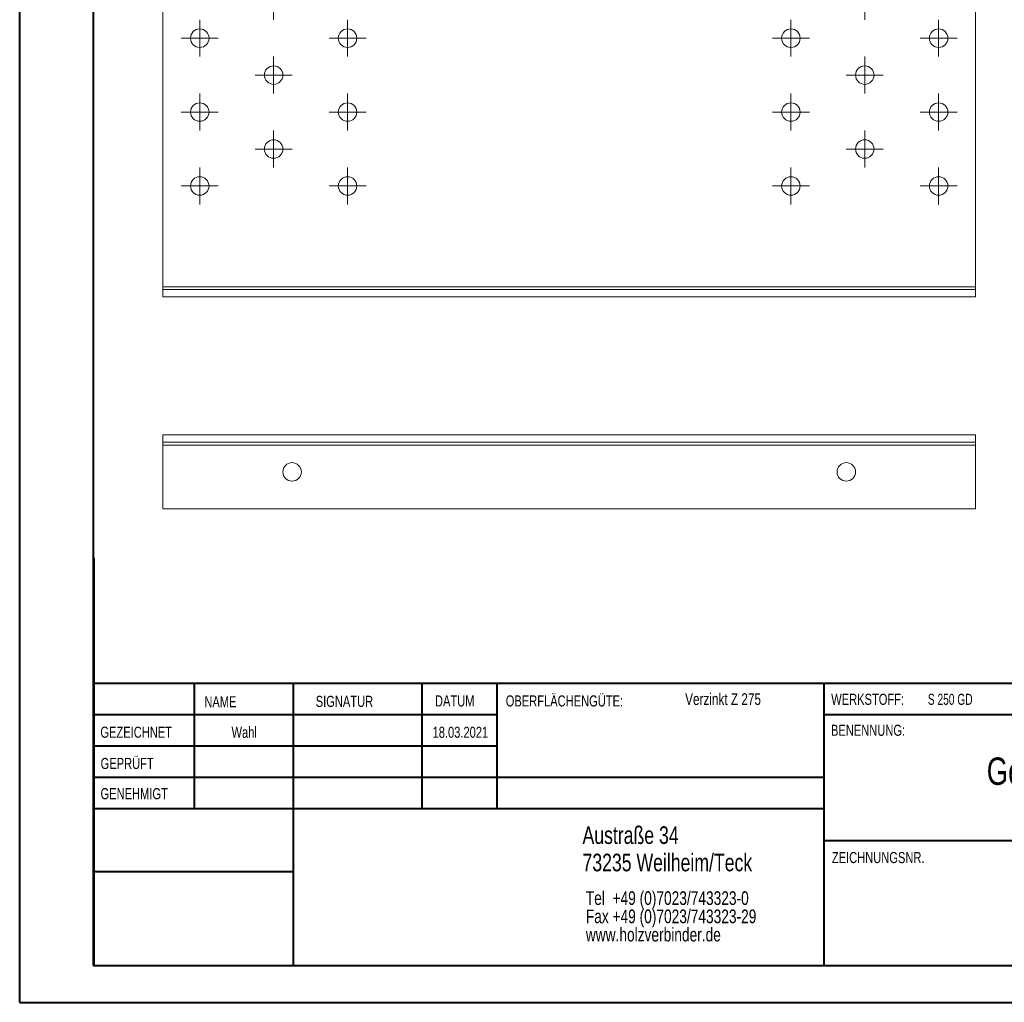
# Model space of a CAD drawing. Header units: millimetres. Extents: x 0 to 210, y 0 to 297.
# Tile 1 of 3: x 0 to 133, y 0 to 133. Entities that reach past the tile are written whole.
import ezdxf

# ---------------------------------------------------------------- set-up
doc = ezdxf.new("R2010")
doc.units = ezdxf.units.MM
doc.styles.add('SLDTEXTSTYLE0', font='TXT', dxfattribs={"width": 0.75})
doc.styles.add('SLDTEXTSTYLE3', font='TXT', dxfattribs={"width": 0.6875})
doc.styles.add('SLDTEXTSTYLE4', font='TXT', dxfattribs={"width": 0.680556})

# ---------------------------------------------------------------- blocks, each defined once
blk = doc.blocks.new('SW_NOTE_0')
at = {"color": 0, "linetype": 'Continuous', "lineweight": 0, "char_height": 1.8521, "attachment_point": 1, "style": 'SLDTEXTSTYLE0'}
for s, insert in [('Tel  +49 (0)7023/743323-0', (0, 2.39)), ('Fax +49 (0)7023/743323-29', (0, -0.08)), ('www.holzverbinder.de', (0, -2.55))]:
    blk.add_mtext(s, dxfattribs=dict(at, insert=insert))
blk = doc.blocks.new('SW_NOTE_1')
at = {"color": 0, "linetype": 'Continuous', "lineweight": 0, "char_height": 3.7042, "attachment_point": 2}
for s, insert, style in [('Gerbervebrinder Typ 3 (2-teilig)', (36.75, 4.77), 'SLDTEXTSTYLE0'), ('360 x 220 x 2,0 mm', (36.06, -0.16), 'SLDTEXTSTYLE4')]:
    blk.add_mtext(s, dxfattribs=dict(at, insert=insert, style=style))
blk = doc.blocks.new('SW_CENTERMARKSYMBOL_14')
at = {"color": 0, "linetype": 'Continuous', "lineweight": 0}
for p, q in [((0, 1.25), (0, 2.5)), ((-1.25, 0), (-2.5, 0)), ((0, 0), (-1.25, 0)), ((0, 0), (0, 1.25)), ((0, 0), (0, -1.25)), ((0, 0), (1.25, 0)), ((1.25, 0), (2.5, 0)), ((0, -1.25), (0, -2.5))]:
    blk.add_line(p, q, dxfattribs=at)
blk = doc.blocks.new('SW_CENTERMARKSYMBOL_15')
at = {"color": 0, "linetype": 'Continuous', "lineweight": 0}
for p, q in [((0, 1.25), (0, 2.5)), ((-1.25, 0), (-2.5, 0)), ((0, 0), (-1.25, 0)), ((0, 0), (0, 1.25)), ((0, 0), (0, -1.25)), ((0, 0), (1.25, 0)), ((1.25, 0), (2.5, 0)), ((0, -1.25), (0, -2.5))]:
    blk.add_line(p, q, dxfattribs=at)
blk = doc.blocks.new('SW_CENTERMARKSYMBOL_16')
at = {"color": 0, "linetype": 'Continuous', "lineweight": 0}
for p, q in [((0, 1.25), (0, 2.5)), ((-1.25, 0), (-2.5, 0)), ((0, 0), (-1.25, 0)), ((0, 0), (0, 1.25)), ((0, 0), (0, -1.25)), ((0, 0), (1.25, 0)), ((1.25, 0), (2.5, 0)), ((0, -1.25), (0, -2.5))]:
    blk.add_line(p, q, dxfattribs=at)
blk = doc.blocks.new('SW_CENTERMARKSYMBOL_31')
at = {"color": 0, "linetype": 'Continuous', "lineweight": 0}
for p, q in [((0, 1.25), (0, 2.5)), ((-1.25, 0), (-2.5, 0)), ((0, 0), (-1.25, 0)), ((0, 0), (0, 1.25)), ((0, 0), (0, -1.25)), ((0, 0), (1.25, 0)), ((1.25, 0), (2.5, 0)), ((0, -1.25), (0, -2.5))]:
    blk.add_line(p, q, dxfattribs=at)
blk = doc.blocks.new('SW_CENTERMARKSYMBOL_32')
at = {"color": 0, "linetype": 'Continuous', "lineweight": 0}
for p, q in [((0, 1.25), (0, 2.5)), ((-1.25, 0), (-2.5, 0)), ((0, 0), (-1.25, 0)), ((0, 0), (0, 1.25)), ((0, 0), (0, -1.25)), ((0, 0), (1.25, 0)), ((1.25, 0), (2.5, 0)), ((0, -1.25), (0, -2.5))]:
    blk.add_line(p, q, dxfattribs=at)
blk = doc.blocks.new('SW_CENTERMARKSYMBOL_33')
at = {"color": 0, "linetype": 'Continuous', "lineweight": 0}
for p, q in [((0, 1.25), (0, 2.5)), ((-1.25, 0), (-2.5, 0)), ((0, 0), (-1.25, 0)), ((0, 0), (0, 1.25)), ((0, 0), (0, -1.25)), ((0, 0), (1.25, 0)), ((1.25, 0), (2.5, 0)), ((0, -1.25), (0, -2.5))]:
    blk.add_line(p, q, dxfattribs=at)
blk = doc.blocks.new('SW_CENTERMARKSYMBOL_48')
at = {"color": 0, "linetype": 'Continuous', "lineweight": 0}
for p, q in [((0, 1.25), (0, 2.5)), ((-1.25, 0), (-2.5, 0)), ((0, 0), (-1.25, 0)), ((0, 0), (0, 1.25)), ((0, 0), (0, -1.25)), ((0, 0), (1.25, 0)), ((1.25, 0), (2.5, 0)), ((0, -1.25), (0, -2.5))]:
    blk.add_line(p, q, dxfattribs=at)
blk = doc.blocks.new('SW_CENTERMARKSYMBOL_49')
at = {"color": 0, "linetype": 'Continuous', "lineweight": 0}
for p, q in [((0, 1.25), (0, 2.5)), ((-1.25, 0), (-2.5, 0)), ((0, 0), (-1.25, 0)), ((0, 0), (0, 1.25)), ((0, 0), (0, -1.25)), ((0, 0), (1.25, 0)), ((1.25, 0), (2.5, 0)), ((0, -1.25), (0, -2.5))]:
    blk.add_line(p, q, dxfattribs=at)
blk = doc.blocks.new('SW_CENTERMARKSYMBOL_50')
at = {"color": 0, "linetype": 'Continuous', "lineweight": 0}
for p, q in [((0, 1.25), (0, 2.5)), ((-1.25, 0), (-2.5, 0)), ((0, 0), (-1.25, 0)), ((0, 0), (0, 1.25)), ((0, 0), (0, -1.25)), ((0, 0), (1.25, 0)), ((1.25, 0), (2.5, 0)), ((0, -1.25), (0, -2.5))]:
    blk.add_line(p, q, dxfattribs=at)
blk = doc.blocks.new('SW_CENTERMARKSYMBOL_65')
at = {"color": 0, "linetype": 'Continuous', "lineweight": 0}
for p, q in [((0, 1.25), (0, 2.5)), ((-1.25, 0), (-2.5, 0)), ((0, 0), (-1.25, 0)), ((0, 0), (0, 1.25)), ((0, 0), (0, -1.25)), ((0, 0), (1.25, 0)), ((1.25, 0), (2.5, 0)), ((0, -1.25), (0, -2.5))]:
    blk.add_line(p, q, dxfattribs=at)
blk = doc.blocks.new('SW_CENTERMARKSYMBOL_66')
at = {"color": 0, "linetype": 'Continuous', "lineweight": 0}
for p, q in [((0, 1.25), (0, 2.5)), ((-1.25, 0), (-2.5, 0)), ((0, 0), (-1.25, 0)), ((0, 0), (0, 1.25)), ((0, 0), (0, -1.25)), ((0, 0), (1.25, 0)), ((1.25, 0), (2.5, 0)), ((0, -1.25), (0, -2.5))]:
    blk.add_line(p, q, dxfattribs=at)
blk = doc.blocks.new('SW_CENTERMARKSYMBOL_67')
at = {"color": 0, "linetype": 'Continuous', "lineweight": 0}
for p, q in [((0, 1.25), (0, 2.5)), ((-1.25, 0), (-2.5, 0)), ((0, 0), (-1.25, 0)), ((0, 0), (0, 1.25)), ((0, 0), (0, -1.25)), ((0, 0), (1.25, 0)), ((1.25, 0), (2.5, 0)), ((0, -1.25), (0, -2.5))]:
    blk.add_line(p, q, dxfattribs=at)
blk = doc.blocks.new('SW_CENTERMARKSYMBOL_81')
at = {"color": 0, "linetype": 'Continuous', "lineweight": 0}
for p, q in [((0, 1.25), (0, 2.5)), ((-1.25, 0), (-2.5, 0)), ((0, 0), (-1.25, 0)), ((0, 0), (0, 1.25)), ((0, 0), (0, -1.25)), ((0, 0), (1.25, 0)), ((1.25, 0), (2.5, 0)), ((0, -1.25), (0, -2.5))]:
    blk.add_line(p, q, dxfattribs=at)
blk = doc.blocks.new('SW_CENTERMARKSYMBOL_82')
at = {"color": 0, "linetype": 'Continuous', "lineweight": 0}
for p, q in [((0, 1.25), (0, 2.5)), ((-1.25, 0), (-2.5, 0)), ((0, 0), (-1.25, 0)), ((0, 0), (0, 1.25)), ((0, 0), (0, -1.25)), ((0, 0), (1.25, 0)), ((1.25, 0), (2.5, 0)), ((0, -1.25), (0, -2.5))]:
    blk.add_line(p, q, dxfattribs=at)
blk = doc.blocks.new('SW_CENTERMARKSYMBOL_83')
at = {"color": 0, "linetype": 'Continuous', "lineweight": 0}
for p, q in [((0, 1.25), (0, 2.5)), ((-1.25, 0), (-2.5, 0)), ((0, 0), (-1.25, 0)), ((0, 0), (0, 1.25)), ((0, 0), (0, -1.25)), ((0, 0), (1.25, 0)), ((1.25, 0), (2.5, 0)), ((0, -1.25), (0, -2.5))]:
    blk.add_line(p, q, dxfattribs=at)
blk = doc.blocks.new('SW_CENTERMARKSYMBOL_97')
at = {"color": 0, "linetype": 'Continuous', "lineweight": 0}
for p, q in [((0, 1.25), (0, 2.5)), ((-1.25, 0), (-2.5, 0)), ((0, 0), (-1.25, 0)), ((0, 0), (0, 1.25)), ((0, 0), (0, -1.25)), ((0, 0), (1.25, 0)), ((1.25, 0), (2.5, 0)), ((0, -1.25), (0, -2.5))]:
    blk.add_line(p, q, dxfattribs=at)
blk = doc.blocks.new('SW_CENTERMARKSYMBOL_98')
at = {"color": 0, "linetype": 'Continuous', "lineweight": 0}
for p, q in [((0, 1.25), (0, 2.5)), ((-1.25, 0), (-2.5, 0)), ((0, 0), (-1.25, 0)), ((0, 0), (0, 1.25)), ((0, 0), (0, -1.25)), ((0, 0), (1.25, 0)), ((1.25, 0), (2.5, 0)), ((0, -1.25), (0, -2.5))]:
    blk.add_line(p, q, dxfattribs=at)
blk = doc.blocks.new('SW_CENTERMARKSYMBOL_99')
at = {"color": 0, "linetype": 'Continuous', "lineweight": 0}
for p, q in [((0, 1.25), (0, 2.5)), ((-1.25, 0), (-2.5, 0)), ((0, 0), (-1.25, 0)), ((0, 0), (0, 1.25)), ((0, 0), (0, -1.25)), ((0, 0), (1.25, 0)), ((1.25, 0), (2.5, 0)), ((0, -1.25), (0, -2.5))]:
    blk.add_line(p, q, dxfattribs=at)

msp = doc.modelspace()

# ---------------------------------------------------------------- linework, layer by layer
at = {"color": 7, "linetype": 'Continuous', "lineweight": 40}
for p, q in [((0.08, 0.21), (0.08, 297.21)), ((10.08, 5.21), (10.08, 292.21)), ((10.11, 60.37), (10.11, 5.12)), ((205.08, 43.37), (10.11, 43.37)), ((23.71, 43.37), (23.71, 26.37)), ((37.1, 43.37), (37.1, 5.12)), ((54.51, 43.37), (54.51, 26.37)), ((64.71, 26.37), (64.71, 43.37)), ((108.91, 43.37), (108.91, 5.12)), ((64.71, 39.1), (10.11, 39.1)), ((205.08, 39.12), (108.91, 39.12)), ((64.71, 34.87), (10.11, 34.87)), ((108.91, 30.62), (10.11, 30.62)), ((108.91, 26.37), (10.11, 26.37)), ((108.91, 22.12), (205.08, 22.12)), ((37.1, 17.87), (10.11, 17.87)), ((10.11, 13.71), (10.08, 13.71)), ((10.11, 9.46), (10.08, 9.46)), ((10.08, 5.21), (205.08, 5.21)), ((0.08, 0.21), (210.08, 0.21))]:
    msp.add_line(p, q, dxfattribs=at)
at = {"color": 7, "linetype": 'Continuous', "lineweight": 15}
for p, q in [((19.45, 275.66), (19.45, 97.03)), ((129.45, 97.03), (129.45, 275.66)), ((19.45, 96.66), (19.45, 97.03)), ((19.45, 97.03), (129.45, 97.03)), ((19.45, 96.66), (129.45, 96.66)), ((19.45, 95.66), (19.45, 96.66)), ((129.45, 97.03), (129.45, 96.66)), ((129.45, 95.66), (129.45, 96.66)), ((19.45, 95.66), (129.45, 95.66)), ((19.45, 76.98), (129.45, 76.98)), ((19.45, 76.98), (19.45, 75.98)), ((19.45, 75.98), (129.45, 75.98)), ((19.45, 75.61), (19.45, 75.98)), ((129.45, 76.98), (129.45, 75.98)), ((129.45, 75.98), (129.45, 75.61)), ((19.45, 75.61), (129.45, 75.61)), ((19.45, 75.61), (19.45, 66.98)), ((129.45, 66.98), (129.45, 75.61)), ((19.45, 66.98), (129.45, 66.98))]:
    msp.add_line(p, q, dxfattribs=at)
at = {"color": 7, "linetype": 'Continuous', "lineweight": 0}
for p, q in [((64.71, 39.12), (10.11, 39.12)), ((23.71, 5.21), (23.71, 5.12)), ((54.51, 5.21), (54.51, 5.12))]:
    msp.add_line(p, q, dxfattribs=at)
at = {"color": 7, "linetype": 'Continuous', "lineweight": 15}
for centre in [(24.45, 130.66), (44.45, 130.66), (104.45, 130.66), (124.45, 130.66), (34.45, 125.66), (114.45, 125.66), (24.45, 120.66), (44.45, 120.66), (104.45, 120.66), (124.45, 120.66), (34.45, 115.66), (114.45, 115.66), (24.45, 110.66), (44.45, 110.66), (104.45, 110.66), (124.45, 110.66), (36.95, 71.98), (111.95, 71.98)]:
    msp.add_circle(centre, 1.25, dxfattribs=at)

# ---------------------------------------------------------------- block references
at = {"color": 7, "linetype": 'Continuous', "lineweight": 0}
for name, p in [('SW_CENTERMARKSYMBOL_81', (34.45, 135.66)), ('SW_CENTERMARKSYMBOL_97', (114.45, 135.66)), ('SW_CENTERMARKSYMBOL_31', (24.45, 130.66)), ('SW_CENTERMARKSYMBOL_14', (44.45, 130.66)), ('SW_CENTERMARKSYMBOL_48', (104.45, 130.66)), ('SW_CENTERMARKSYMBOL_65', (124.45, 130.66)), ('SW_CENTERMARKSYMBOL_82', (34.45, 125.66)), ('SW_CENTERMARKSYMBOL_98', (114.45, 125.66)), ('SW_CENTERMARKSYMBOL_32', (24.45, 120.66)), ('SW_CENTERMARKSYMBOL_15', (44.45, 120.66)), ('SW_CENTERMARKSYMBOL_49', (104.45, 120.66)), ('SW_CENTERMARKSYMBOL_66', (124.45, 120.66)), ('SW_CENTERMARKSYMBOL_83', (34.45, 115.66)), ('SW_CENTERMARKSYMBOL_99', (114.45, 115.66)), ('SW_CENTERMARKSYMBOL_33', (24.45, 110.66)), ('SW_CENTERMARKSYMBOL_16', (44.45, 110.66)), ('SW_CENTERMARKSYMBOL_50', (104.45, 110.66)), ('SW_CENTERMARKSYMBOL_67', (124.45, 110.66)), ('SW_NOTE_1', (120.12, 28.57)), ('SW_NOTE_0', (76.7, 12.85))]:
    msp.add_blockref(name, p, dxfattribs=at)

# ---------------------------------------------------------------- texts
for s, insert, char_height, attachment_point, style in [('NAME', (25.07, 41.62), 1.5, 1, 'SLDTEXTSTYLE0'), ('SIGNATUR', (40.14, 41.68), 1.5, 1, 'SLDTEXTSTYLE0'), ('DATUM', (56.28, 41.74), 1.5, 1, 'SLDTEXTSTYLE0'), ('OBERFLÄCHENGÜTE:', (65.86, 41.74), 1.5, 1, 'SLDTEXTSTYLE0'), ('Verzinkt Z 275', (90.14, 42.03), 1.5875, 1, 'SLDTEXTSTYLE0'), ('WERKSTOFF:', (109.91, 41.96), 1.5, 1, 'SLDTEXTSTYLE0'), ('S 250 GD', (122.99, 41.96), 1.5, 1, 'SLDTEXTSTYLE3'), ('GEZEICHNET', (11, 37.51), 1.5, 1, 'SLDTEXTSTYLE0'), ('Wahl', (30.46, 37.5), 1.499, 2, 'SLDTEXTSTYLE0'), ('18.03.2021', (59.72, 37.5), 1.499, 2, 'SLDTEXTSTYLE0'), ('BENENNUNG:', (109.88, 37.77), 1.5, 1, 'SLDTEXTSTYLE0'), ('GEPRÜFT', (11.03, 33.28), 1.5, 1, 'SLDTEXTSTYLE0'), ('GENEHMIGT', (11.02, 29.19), 1.5, 1, 'SLDTEXTSTYLE0'), ('Austraße 34', (76.25, 24.02), 2.3813, 1, 'SLDTEXTSTYLE0'), ('73235 Weilheim/Teck', (76.25, 20.32), 2.3813, 1, 'SLDTEXTSTYLE0'), ('ZEICHNUNGSNR.', (110, 20.55), 1.5, 1, 'SLDTEXTSTYLE0')]:
    msp.add_mtext(s, dxfattribs=dict(at, insert=insert, char_height=char_height, attachment_point=attachment_point, style=style))

doc.saveas('drawing.dxf')
